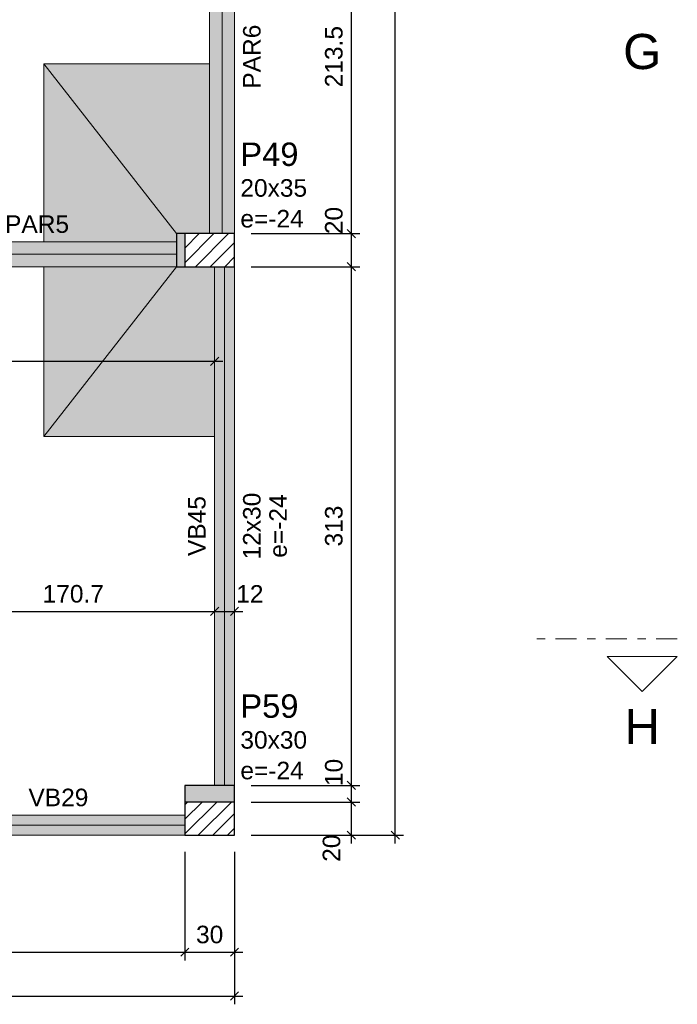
# Model space of a CAD drawing. Header units: millimetres. Extents: x 0 to 119, y 0 to 84.
# Tile 15 of 27: x 82 to 90, y 26 to 38. Entities that reach past the tile are written whole.
import ezdxf

# ---------------------------------------------------------------- set-up
doc = ezdxf.new("R2010")
doc.units = ezdxf.units.MM
doc.header["$MEASUREMENT"] = 0
doc.linetypes.add('DASHDOT', pattern=[2.54, 1.27, -0.635, 0, -0.635])
doc.linetypes.add('NULL', pattern=[0])
doc.layers.get('0').update_dxf_attribs({"lineweight": 18})
for name, color, linetype, lineweight in [('FO-Cortes', 9, 'DASHDOT', 5), ('FO-Cotas', 5, 'Continuous', 5), ('FO-Eixos', 5, 'Continuous', 5), ('FO-Hachura das sapatas', 43, 'Continuous', 5), ('FO-Hachura parede de concreto', 161, 'Continuous', 5), ('FO-Hachura pilar que morre', 106, 'Continuous', 5), ('FO-Hachura pilar que passa', 19, 'Continuous', 5), ('FO-Hachura viga', 43, 'Continuous', 5), ('FO-Pilares', 4, 'Continuous', 30), ('FO-Seção das fundações', 9, 'Continuous', 5), ('FO-Textos das vigas', 7, 'Continuous', 5), ('FO-Textos dos pilares', 7, 'Continuous', 5), ('FO-Vigas', 1, 'Continuous', 20)]:
    doc.layers.add(name, color=color, linetype=linetype, lineweight=lineweight)
doc.styles.add('Arial', font='txt')
doc.dimstyles.new('UM_50.000000', dxfattribs={"dimtxt": 0.18, "dimasz": 0.1, "dimexe": 0.1, "dimexo": 0.2, "dimgap": 0, "dimtad": 1, "dimtih": 1, "dimtoh": 1, "dimdec": 1, "dimlfac": 50, "dimzin": 0, "dimdsep": 46, "dimtxsty": 'Standard', "dimcen": 0.09, "dimdle": 0.1, "dimadec": 1, "dimazin": 2, "dimtfac": 1, "dimtdec": 4, "dimtofl": 0, "dimtmove": 0, "dimatfit": 3, "dimfxl": 1, "dimtolj": 1, "dimarcsym": 0})

# ---------------------------------------------------------------- blocks, each defined once
blk = doc.blocks.new('_Oblique')
at = {"color": 0, "linetype": 'ByBlock', "lineweight": -2}
blk.add_line((-0.5, -0.5), (0.5, 0.5), dxfattribs=at)
blk = doc.blocks.new('*D42')
at = {"layer": 'Defpoints', "color": 0}
for p in [(74.515, 27.96), (83.836, 27.96), (83.836, 26.548)]:
    blk.add_point(p, dxfattribs=at)
at = {"layer": 'FO-Cotas', "color": 0, "lineweight": -2}
for p, q in [((74.515, 27.76), (74.515, 26.448)), ((83.836, 27.76), (83.836, 26.448)), ((74.415, 26.548), (83.936, 26.548))]:
    blk.add_line(p, q, dxfattribs=at)
at = {"layer": 'FO-Cotas', "color": 0, "lineweight": -2, "xscale": 0.1, "yscale": 0.1, "zscale": 0.1, "rotation": 180}
blk.add_blockref('_Oblique', (74.515, 26.548), dxfattribs=at)
at = {"layer": 'FO-Cotas', "color": 0, "lineweight": -2, "xscale": 0.1, "yscale": 0.1, "zscale": 0.1}
blk.add_blockref('_Oblique', (83.836, 26.548), dxfattribs=at)
at = {"layer": 'FO-Cotas', "color": 7, "insert": (79.176, 26.76), "char_height": 0.2118, "attachment_point": 5, "style": 'Arial'}
blk.add_mtext('\\A1;466', dxfattribs=at)
blk = doc.blocks.new('*D43')
at = {"layer": 'Defpoints', "color": 0}
for p in [(83.836, 27.96), (84.436, 27.96), (84.436, 26.548)]:
    blk.add_point(p, dxfattribs=at)
at = {"layer": 'FO-Cotas', "color": 0, "lineweight": -2}
for p, q in [((83.836, 27.76), (83.836, 26.448)), ((84.436, 27.76), (84.436, 26.448)), ((83.736, 26.548), (84.536, 26.548))]:
    blk.add_line(p, q, dxfattribs=at)
at = {"layer": 'FO-Cotas', "color": 0, "lineweight": -2, "xscale": 0.1, "yscale": 0.1, "zscale": 0.1, "rotation": 180}
blk.add_blockref('_Oblique', (83.836, 26.548), dxfattribs=at)
at = {"layer": 'FO-Cotas', "color": 0, "lineweight": -2, "xscale": 0.1, "yscale": 0.1, "zscale": 0.1}
blk.add_blockref('_Oblique', (84.436, 26.548), dxfattribs=at)
at = {"layer": 'FO-Cotas', "color": 7, "insert": (84.136, 26.76), "char_height": 0.2118, "attachment_point": 5, "rotation": 0.0057, "style": 'Arial'}
blk.add_mtext('\\A1;30', dxfattribs=at)
blk = doc.blocks.new('*D44')
at = {"layer": 'Defpoints', "color": 0}
for p in [(15.135, 28.603), (84.436, 27.96), (84.436, 26.019)]:
    blk.add_point(p, dxfattribs=at)
at = {"layer": 'FO-Cotas', "color": 0, "lineweight": -2}
for p, q in [((15.135, 28.403), (15.135, 25.919)), ((84.436, 27.76), (84.436, 25.919)), ((15.035, 26.019), (84.536, 26.019))]:
    blk.add_line(p, q, dxfattribs=at)
at = {"layer": 'FO-Cotas', "color": 0, "lineweight": -2, "xscale": 0.1, "yscale": 0.1, "zscale": 0.1, "rotation": 180}
blk.add_blockref('_Oblique', (15.135, 26.019), dxfattribs=at)
at = {"layer": 'FO-Cotas', "color": 0, "lineweight": -2, "xscale": 0.1, "yscale": 0.1, "zscale": 0.1}
blk.add_blockref('_Oblique', (84.436, 26.019), dxfattribs=at)
at = {"layer": 'FO-Cotas', "color": 7, "insert": (49.786, 26.231), "char_height": 0.2118, "attachment_point": 5, "style": 'Arial'}
blk.add_mtext('\\A1;3465', dxfattribs=at)
blk = doc.blocks.new('*D58')
at = {"layer": 'Defpoints', "color": 0}
for p in [(84.436, 28.36), (85.848, 28.36), (84.436, 27.96)]:
    blk.add_point(p, dxfattribs=at)
at = {"layer": 'FO-Cotas', "color": 0, "lineweight": -2}
for p, q in [((85.848, 27.86), (85.848, 28.46)), ((84.636, 28.36), (85.948, 28.36)), ((84.636, 27.96), (85.948, 27.96))]:
    blk.add_line(p, q, dxfattribs=at)
at = {"layer": 'FO-Cotas', "color": 0, "lineweight": -2, "xscale": 0.1, "yscale": 0.1, "zscale": 0.1}
for p, rotation in [((85.848, 28.36), 90), ((85.848, 27.96), 270)]:
    blk.add_blockref('_Oblique', p, dxfattribs=dict(at, rotation=rotation))
at = {"layer": 'FO-Cotas', "color": 7, "insert": (85.608, 27.803), "char_height": 0.2118, "attachment_point": 5, "rotation": 90, "style": 'Arial'}
blk.add_mtext('\\A1;20', dxfattribs=at)
blk = doc.blocks.new('*D59')
at = {"layer": 'Defpoints', "color": 0}
for p in [(84.436, 28.56), (85.848, 28.56), (84.436, 28.36)]:
    blk.add_point(p, dxfattribs=at)
at = {"layer": 'FO-Cotas', "color": 0, "lineweight": -2}
for p, q in [((85.848, 28.26), (85.848, 28.66)), ((84.636, 28.56), (85.948, 28.56)), ((84.636, 28.36), (85.948, 28.36))]:
    blk.add_line(p, q, dxfattribs=at)
at = {"layer": 'FO-Cotas', "color": 0, "lineweight": -2, "xscale": 0.1, "yscale": 0.1, "zscale": 0.1}
for p, rotation in [((85.848, 28.56), 90), ((85.848, 28.36), 270)]:
    blk.add_blockref('_Oblique', p, dxfattribs=dict(at, rotation=rotation))
at = {"layer": 'FO-Cotas', "color": 7, "insert": (85.636, 28.717), "char_height": 0.2118, "attachment_point": 5, "rotation": 90, "style": 'Arial'}
blk.add_mtext('\\A1;10', dxfattribs=at)
blk = doc.blocks.new('*D60')
at = {"layer": 'Defpoints', "color": 0}
for p in [(84.436, 34.821), (85.848, 34.821), (84.436, 28.56)]:
    blk.add_point(p, dxfattribs=at)
at = {"layer": 'FO-Cotas', "color": 0, "lineweight": -2}
for p, q in [((84.636, 34.821), (85.948, 34.821)), ((85.848, 28.46), (85.848, 34.921)), ((84.636, 28.56), (85.948, 28.56))]:
    blk.add_line(p, q, dxfattribs=at)
at = {"layer": 'FO-Cotas', "color": 0, "lineweight": -2, "xscale": 0.1, "yscale": 0.1, "zscale": 0.1}
for p, rotation in [((85.848, 34.821), 90), ((85.848, 28.56), 270)]:
    blk.add_blockref('_Oblique', p, dxfattribs=dict(at, rotation=rotation))
at = {"layer": 'FO-Cotas', "color": 7, "insert": (85.636, 31.691), "char_height": 0.2118, "attachment_point": 5, "rotation": 90, "style": 'Arial'}
blk.add_mtext('\\A1;313', dxfattribs=at)
blk = doc.blocks.new('*D61')
at = {"layer": 'Defpoints', "color": 0}
for p in [(84.436, 35.221), (85.848, 35.221), (84.436, 34.821)]:
    blk.add_point(p, dxfattribs=at)
at = {"layer": 'FO-Cotas', "color": 0, "lineweight": -2}
for p, q in [((85.848, 34.721), (85.848, 35.321)), ((84.636, 35.221), (85.948, 35.221)), ((84.636, 34.821), (85.948, 34.821))]:
    blk.add_line(p, q, dxfattribs=at)
at = {"layer": 'FO-Cotas', "color": 0, "lineweight": -2, "xscale": 0.1, "yscale": 0.1, "zscale": 0.1}
for p, rotation in [((85.848, 35.221), 90), ((85.848, 34.821), 270)]:
    blk.add_blockref('_Oblique', p, dxfattribs=dict(at, rotation=rotation))
at = {"layer": 'FO-Cotas', "color": 7, "insert": (85.636, 35.378), "char_height": 0.2118, "attachment_point": 5, "rotation": 90, "style": 'Arial'}
blk.add_mtext('\\A1;20', dxfattribs=at)
blk = doc.blocks.new('*D62')
at = {"layer": 'Defpoints', "color": 0}
for p in [(84.435, 39.49), (85.848, 39.49), (84.436, 35.221)]:
    blk.add_point(p, dxfattribs=at)
at = {"layer": 'FO-Cotas', "color": 0, "lineweight": -2}
for p, q in [((85.848, 35.121), (85.848, 39.59)), ((84.635, 39.49), (85.948, 39.49)), ((84.636, 35.221), (85.948, 35.221))]:
    blk.add_line(p, q, dxfattribs=at)
at = {"layer": 'FO-Cotas', "color": 0, "lineweight": -2, "xscale": 0.1, "yscale": 0.1, "zscale": 0.1}
for p, rotation in [((85.848, 39.49), 90), ((85.848, 35.221), 270)]:
    blk.add_blockref('_Oblique', p, dxfattribs=dict(at, rotation=rotation))
at = {"layer": 'FO-Cotas', "color": 7, "insert": (85.636, 37.356), "char_height": 0.2118, "attachment_point": 5, "rotation": 90, "style": 'Arial'}
blk.add_mtext('\\A1;213.5', dxfattribs=at)
blk = doc.blocks.new('*D78')
at = {"layer": 'Defpoints', "color": 0}
for p in [(84.436, 69.456), (86.377, 69.456), (84.436, 27.96)]:
    blk.add_point(p, dxfattribs=at)
at = {"layer": 'FO-Cotas', "color": 0, "lineweight": -2}
for p, q in [((86.377, 27.86), (86.377, 69.556)), ((84.636, 69.456), (86.477, 69.456)), ((84.636, 27.96), (86.477, 27.96))]:
    blk.add_line(p, q, dxfattribs=at)
at = {"layer": 'FO-Cotas', "color": 0, "lineweight": -2, "xscale": 0.1, "yscale": 0.1, "zscale": 0.1}
for p, rotation in [((86.377, 69.456), 90), ((86.377, 27.96), 270)]:
    blk.add_blockref('_Oblique', p, dxfattribs=dict(at, rotation=rotation))
at = {"layer": 'FO-Cotas', "color": 7, "insert": (86.165, 48.708), "char_height": 0.2118, "attachment_point": 5, "rotation": 90, "style": 'Arial'}
blk.add_mtext('\\A1;2074.8', dxfattribs=at)
blk = doc.blocks.new('*D90')
at = {"layer": 'Defpoints', "color": 0}
for p in [(80.782, 30.66), (84.196, 30.66), (84.196, 30.66)]:
    blk.add_point(p, dxfattribs=at)
at = {"layer": 'FO-Cotas', "color": 0, "lineweight": -2}
blk.add_line((80.682, 30.66), (84.296, 30.66), dxfattribs=at)
at = {"layer": 'FO-Cotas', "color": 0, "lineweight": -2, "xscale": 0.1, "yscale": 0.1, "zscale": 0.1, "rotation": 180}
blk.add_blockref('_Oblique', (80.782, 30.66), dxfattribs=at)
at = {"layer": 'FO-Cotas', "color": 0, "lineweight": -2, "xscale": 0.1, "yscale": 0.1, "zscale": 0.1}
blk.add_blockref('_Oblique', (84.196, 30.66), dxfattribs=at)
at = {"layer": 'FO-Cotas', "color": 7, "insert": (82.489, 30.872), "char_height": 0.2118, "attachment_point": 5, "rotation": 0.0057, "style": 'Arial'}
blk.add_mtext('\\A1;170.7', dxfattribs=at)
blk = doc.blocks.new('*D91')
at = {"layer": 'Defpoints', "color": 0}
for p in [(84.196, 30.66), (84.436, 30.66), (84.436, 30.66)]:
    blk.add_point(p, dxfattribs=at)
at = {"layer": 'FO-Cotas', "color": 0, "lineweight": -2}
blk.add_line((84.096, 30.66), (84.536, 30.66), dxfattribs=at)
at = {"layer": 'FO-Cotas', "color": 0, "lineweight": -2, "xscale": 0.1, "yscale": 0.1, "zscale": 0.1, "rotation": 180}
blk.add_blockref('_Oblique', (84.196, 30.66), dxfattribs=at)
at = {"layer": 'FO-Cotas', "color": 0, "lineweight": -2, "xscale": 0.1, "yscale": 0.1, "zscale": 0.1}
blk.add_blockref('_Oblique', (84.436, 30.66), dxfattribs=at)
at = {"layer": 'FO-Cotas', "color": 7, "insert": (84.621, 30.872), "char_height": 0.2118, "attachment_point": 5, "rotation": 0.0057, "style": 'Arial'}
blk.add_mtext('\\A1;12', dxfattribs=at)
blk = doc.blocks.new('*D93')
at = {"layer": 'Defpoints', "color": 0}
for p in [(76.996, 33.68), (84.196, 33.68), (84.196, 33.68)]:
    blk.add_point(p, dxfattribs=at)
at = {"layer": 'FO-Cotas', "color": 0, "lineweight": -2}
blk.add_line((76.896, 33.68), (84.296, 33.68), dxfattribs=at)
at = {"layer": 'FO-Cotas', "color": 0, "lineweight": -2, "xscale": 0.1, "yscale": 0.1, "zscale": 0.1, "rotation": 180}
blk.add_blockref('_Oblique', (76.996, 33.68), dxfattribs=at)
at = {"layer": 'FO-Cotas', "color": 0, "lineweight": -2, "xscale": 0.1, "yscale": 0.1, "zscale": 0.1}
blk.add_blockref('_Oblique', (84.196, 33.68), dxfattribs=at)
at = {"layer": 'FO-Cotas', "color": 7, "insert": (80.596, 33.891), "char_height": 0.2118, "attachment_point": 5, "rotation": 0.0057, "style": 'Arial'}
blk.add_mtext('\\A1;360', dxfattribs=at)

msp = doc.modelspace()

# ---------------------------------------------------------------- hatches: boundary and pattern name
at = {"layer": 'FO-Hachura das sapatas', "linetype": 'Continuous'}
h = msp.add_hatch(color=43, dxfattribs=at)
h.paths.add_polyline_path([(82.1356, 37.2708), (82.1356, 32.7708), (84.4356, 32.7708), (84.4356, 37.2708), (82.1356, 37.2708)])
h.paths.add_polyline_path([(84.4356, 37.2708), (84.1356, 37.2708), (84.1356, 35.2208), (84.4356, 35.2208), (84.4356, 37.2708)], flags=0)
h.paths.add_polyline_path([(84.1956, 32.7708), (84.4356, 32.7708), (84.4356, 35.2208), (83.7356, 35.2208), (83.7356, 35.1208), (82.1356, 35.1208), (82.1356, 34.8208), (83.7356, 34.8208), (83.7356, 34.821), (84.1956, 34.821), (84.1956, 32.7708)], flags=0)
at = {"layer": 'FO-Hachura parede de concreto', "linetype": 'Continuous'}
for points in [[(84.4354, 39.4904), (84.4354, 39.4904), (84.1356, 39.4904), (84.1356, 35.2208), (84.4354, 35.2208), (84.4354, 39.4904)], [(79.5952, 35.1208), (79.5952, 35.1208), (79.5952, 34.821), (83.7356, 34.821), (83.7356, 35.1208), (79.5952, 35.1208)]]:
    msp.add_hatch(color=161, dxfattribs=at).paths.add_polyline_path(points)
at = {"layer": 'FO-Hachura pilar que morre', "linetype": 'Continuous'}
for points in [[(83.8356, 35.2208), (83.7356, 35.2208), (83.7356, 34.821), (83.8356, 34.821), (83.8356, 35.2208)], [(84.4358, 28.5602), (83.836, 28.5602), (83.836, 28.3602), (84.4358, 28.3602), (84.4358, 28.5602)]]:
    msp.add_hatch(color=106, dxfattribs=at).paths.add_polyline_path(points)
at = {"layer": 'FO-Hachura pilar que passa', "linetype": 'Continuous'}
h = msp.add_hatch(dxfattribs=at)
h.set_pattern_fill('ANSI31', color=19, style=0)
h.paths.add_polyline_path([(84.4356, 35.2208), (83.8356, 35.2208), (83.8356, 34.821), (84.4356, 34.821), (84.4356, 35.2208)])
h = msp.add_hatch(dxfattribs=at)
h.set_pattern_fill('ANSI31', color=19, style=0)
h.paths.add_polyline_path([(84.4358, 28.3602), (83.836, 28.3602), (83.836, 27.9604), (84.4358, 27.9604), (84.4358, 28.3602)])
at = {"layer": 'FO-Hachura viga', "linetype": 'Continuous'}
for points in [[(84.4356, 34.8212), (84.4356, 34.8212), (84.1954, 34.8212), (84.1954, 28.5604), (84.4356, 28.5604), (84.4356, 34.8212)], [(83.836, 27.9606), (83.836, 27.9606), (83.836, 28.2006), (80.7824, 28.2006), (80.6624, 28.0804), (80.6624, 27.9604), (83.836, 27.9606)]]:
    msp.add_hatch(color=43, dxfattribs=at).paths.add_polyline_path(points)

# ---------------------------------------------------------------- linework, layer by layer
at = {"layer": 'FO-Cortes', "ltscale": 0.2}
msp.add_line((89.7827, 30.3296), (88.0883, 30.3296), dxfattribs=at)
at = {"layer": 'FO-Cortes', "linetype": 'Continuous', "ltscale": 0.2}
msp.add_lwpolyline([(89.7827, 30.1178), (88.9355, 30.1178), (89.3591, 29.6942), (89.7827, 30.1178)], close=True, dxfattribs=at)
at = {"layer": 'FO-Eixos'}
for p, q in [((84.2856, 35.2208), (84.2856, 39.4904)), ((79.5952, 34.9708), (83.7356, 34.9708)), ((84.3156, 28.5604), (84.3156, 34.8208)), ((80.6624, 28.0804), (83.8358, 28.0804))]:
    msp.add_line(p, q, dxfattribs=at)
at = {"layer": 'FO-Pilares'}
for p, q in [((83.8356, 35.2208), (83.8356, 34.8208)), ((84.4358, 28.3604), (83.8358, 28.3604))]:
    msp.add_line(p, q, dxfattribs=at)
for points in [[(83.7356, 34.821), (84.4356, 34.821), (84.4356, 35.2208), (83.7356, 35.2208), (83.7356, 34.821)], [(83.836, 28.5602), (83.836, 27.9604), (84.4358, 27.9604), (84.4358, 28.5602), (83.836, 28.5602)]]:
    msp.add_lwpolyline(points, close=True, dxfattribs=at)
at = {"layer": 'FO-Seção das fundações'}
for p, q in [((82.1356, 37.2708), (83.7356, 35.2208)), ((84.4356, 37.2708), (84.4356, 35.2208)), ((82.1356, 32.7708), (83.7356, 34.8208)), ((84.4356, 32.7708), (84.4356, 34.8208))]:
    msp.add_line(p, q, dxfattribs=at)
for points in [[(82.1356, 37.2708), (82.1356, 35.1208)], [(82.1356, 37.2708), (84.1356, 37.2708)], [(84.4356, 37.2708), (84.4356, 37.2708)], [(84.4356, 34.821), (84.4356, 37.2708)], [(82.1356, 34.8208), (82.1356, 32.7708)], [(84.1956, 32.7708), (82.1356, 32.7708)]]:
    msp.add_lwpolyline(points, dxfattribs=at)
at = {"layer": 'FO-Vigas'}
for p, q in [((84.1356, 35.2208), (84.1356, 39.4904)), ((84.4356, 35.2208), (84.4356, 39.4904)), ((79.5952, 35.1208), (83.7356, 35.1208)), ((79.5952, 34.8208), (83.7356, 34.8208)), ((84.1956, 28.5602), (84.1956, 34.821)), ((84.4356, 28.5602), (84.4356, 34.821)), ((80.7824, 28.2004), (83.836, 28.2004)), ((80.6624, 27.9604), (83.836, 27.9604))]:
    msp.add_line(p, q, dxfattribs=at)

# ---------------------------------------------------------------- texts
at = {"layer": 'FO-Cortes', "linetype": 'NULL', "ltscale": 0.2, "char_height": 0.4236, "attachment_point": 8, "line_spacing_factor": 0.798, "style": 'Arial'}
for s, insert, width in [('G', (89.3586, 37.2002), 0.902285), ('H', (89.3586, 29.0592), 0.837715)]:
    msp.add_mtext(s, dxfattribs=dict(at, insert=insert, width=width))
at = {"layer": 'FO-Textos das vigas', "linetype": 'NULL', "char_height": 0.2118, "attachment_point": 8, "rotation": 90.00021, "line_spacing_factor": 0.798, "style": 'Arial'}
for s, insert, width in [('PAR6', (84.7537, 37.3556), 1.515137), ('VB45', (84.0897, 31.6906), 1.418848), ('12x30', (84.7537, 31.6906), 1.580273), ('e=-24', (85.0707, 31.6906), 1.499561)]:
    msp.add_mtext(s, dxfattribs=dict(at, insert=insert, width=width))
at = {"layer": 'FO-Textos das vigas', "linetype": 'NULL', "char_height": 0.2118, "line_spacing_factor": 0.798, "style": 'Arial'}
for s, insert, width, attachment_point in [('PAR5', (81.6656, 35.2265), 1.515137, 7), ('VB29', (82.3096, 28.3065), 1.418848, 8)]:
    msp.add_mtext(s, dxfattribs=dict(at, insert=insert, width=width, attachment_point=attachment_point))
at = {"layer": 'FO-Textos dos pilares', "linetype": 'NULL', "attachment_point": 7, "line_spacing_factor": 0.798, "style": 'Arial'}
for s, insert, char_height, width in [('P49', (84.5066, 36.0328), 0.2824, 1.387852), ('20x35', (84.5066, 35.6625), 0.2118, 1.580273), ('e=-24', (84.5066, 35.2915), 0.2118, 1.499561), ('P59', (84.5066, 29.3728), 0.2824, 1.387852), ('30x30', (84.5066, 29.0015), 0.2118, 1.580273), ('e=-24', (84.5066, 28.6315), 0.2118, 1.499561)]:
    msp.add_mtext(s, dxfattribs=dict(at, insert=insert, char_height=char_height, width=width))

# ---------------------------------------------------------------- dimensions: what is measured, and where the dimension line sits
at = {"layer": 'FO-Cotas'}
for base, p1, p2, picture, middle in [((86.3771, 69.4556), (84.4358, 27.9604), (84.4358, 69.4556), '*D78', (86.1653, 48.708)), ((85.8476, 39.4904), (84.4356, 35.2208), (84.4352, 39.4904), '*D62', (85.6358, 37.3556)), ((85.8476, 35.2208), (84.4356, 34.821), (84.4356, 35.2208), '*D61', (85.6358, 35.3781)), ((85.8476, 34.821), (84.4358, 28.5602), (84.4356, 34.821), '*D60', (85.6358, 31.6906)), ((85.8476, 28.5602), (84.4358, 28.3602), (84.4358, 28.5602), '*D59', (85.6358, 28.7175)), ((85.8476, 28.3602), (84.4358, 27.9604), (84.4358, 28.3602), '*D58', (85.6079, 27.8031))]:
    dim = msp.add_linear_dim(base=base, p1=p1, p2=p2, angle=90, dimstyle='UM_50.000000', override={"dimtxt": 0.2118, "dimasz": 0.1, "dimexe": 0.1, "dimexo": 0.2, "dimtad": 1, "dimtih": 0, "dimtoh": 0, "dimdec": 1, "dimlfac": 50, "dimzin": 8, "dimtxsty": 'Arial', "dimblk": 'Oblique', "dimblk1": 'Oblique', "dimblk2": 'Oblique', "dimsah": 1, "dimdle": 0.1, "dimse1": 0, "dimse2": 0, "dimclrt": 7, "dimadec": 1, "dimazin": 3, "dimtmove": 2, "dimldrblk": 'Oblique'}, dxfattribs=at)
    dim.commit()
    dim.dimension.update_dxf_attribs({"geometry": picture, "text_midpoint": middle, "dimtype": 160, "text_rotation": 90})
for base, p1, p2, override, picture, middle in [((84.1956, 33.6796), (76.9956, 33.6796), (84.1956, 33.6796), {"dimtxt": 0.2118, "dimasz": 0.1, "dimexe": 0.1, "dimexo": 0.2, "dimtad": 1, "dimtih": 0, "dimtoh": 0, "dimdec": 1, "dimlfac": 50, "dimzin": 8, "dimtxsty": 'Arial', "dimblk": 'Oblique', "dimblk1": 'Oblique', "dimblk2": 'Oblique', "dimsah": 1, "dimdle": 0.1, "dimse1": 1, "dimse2": 1, "dimclrt": 7, "dimadec": 1, "dimazin": 3, "dimtmove": 2, "dimldrblk": 'Oblique'}, '*D93', (80.5956, 33.8914)), ((84.1956, 30.6604), (80.7824, 30.6604), (84.1956, 30.6604), {"dimtxt": 0.2118, "dimasz": 0.1, "dimexe": 0.1, "dimexo": 0.2, "dimtad": 1, "dimtih": 0, "dimtoh": 0, "dimdec": 1, "dimlfac": 50, "dimzin": 8, "dimtxsty": 'Arial', "dimblk": 'Oblique', "dimblk1": 'Oblique', "dimblk2": 'Oblique', "dimsah": 1, "dimdle": 0.1, "dimse1": 1, "dimse2": 1, "dimclrt": 7, "dimadec": 1, "dimazin": 3, "dimtmove": 2, "dimldrblk": 'Oblique'}, '*D90', (82.489, 30.8722)), ((84.4356, 30.6604), (84.1956, 30.6604), (84.4356, 30.6604), {"dimtxt": 0.2118, "dimasz": 0.1, "dimexe": 0.1, "dimexo": 0.2, "dimtad": 1, "dimtih": 0, "dimtoh": 0, "dimdec": 1, "dimlfac": 50, "dimzin": 8, "dimtxsty": 'Arial', "dimblk": 'Oblique', "dimblk1": 'Oblique', "dimblk2": 'Oblique', "dimsah": 1, "dimdle": 0.1, "dimse1": 1, "dimse2": 1, "dimclrt": 7, "dimadec": 1, "dimazin": 3, "dimtmove": 2, "dimldrblk": 'Oblique'}, '*D91', (84.6209, 30.8722)), ((84.4358, 26.5484), (83.836, 27.9604), (84.4358, 27.9604), {"dimtxt": 0.2118, "dimasz": 0.1, "dimexe": 0.1, "dimexo": 0.2, "dimtad": 1, "dimtih": 0, "dimtoh": 0, "dimdec": 1, "dimlfac": 50, "dimzin": 8, "dimtxsty": 'Arial', "dimblk": 'Oblique', "dimblk1": 'Oblique', "dimblk2": 'Oblique', "dimsah": 1, "dimdle": 0.1, "dimse1": 0, "dimse2": 0, "dimclrt": 7, "dimadec": 1, "dimazin": 3, "dimtmove": 2, "dimldrblk": 'Oblique'}, '*D43', (84.1359, 26.7602))]:
    dim = msp.add_linear_dim(base=base, p1=p1, p2=p2, dimstyle='UM_50.000000', override=override, dxfattribs=at)
    dim.commit()
    dim.dimension.update_dxf_attribs({"geometry": picture, "text_midpoint": middle, "dimtype": 160, "text_rotation": 0.00573})
for base, p1, p2, picture, middle in [((84.4358, 26.0189), (15.1352, 28.6026), (84.4358, 27.9604), '*D44', (49.7855, 26.2307)), ((83.836, 26.5484), (74.5152, 27.9604), (83.836, 27.9604), '*D42', (79.1756, 26.7602))]:
    dim = msp.add_linear_dim(base=base, p1=p1, p2=p2, dimstyle='UM_50.000000', override={"dimtxt": 0.2118, "dimasz": 0.1, "dimexe": 0.1, "dimexo": 0.2, "dimtad": 1, "dimtih": 0, "dimtoh": 0, "dimdec": 1, "dimlfac": 50, "dimzin": 8, "dimtxsty": 'Arial', "dimblk": 'Oblique', "dimblk1": 'Oblique', "dimblk2": 'Oblique', "dimsah": 1, "dimdle": 0.1, "dimse1": 0, "dimse2": 0, "dimclrt": 7, "dimadec": 1, "dimazin": 3, "dimtmove": 2, "dimldrblk": 'Oblique'}, dxfattribs=at)
    dim.commit()
    dim.dimension.update_dxf_attribs({"geometry": picture, "text_midpoint": middle, "dimtype": 160})

doc.saveas('drawing.dxf')
